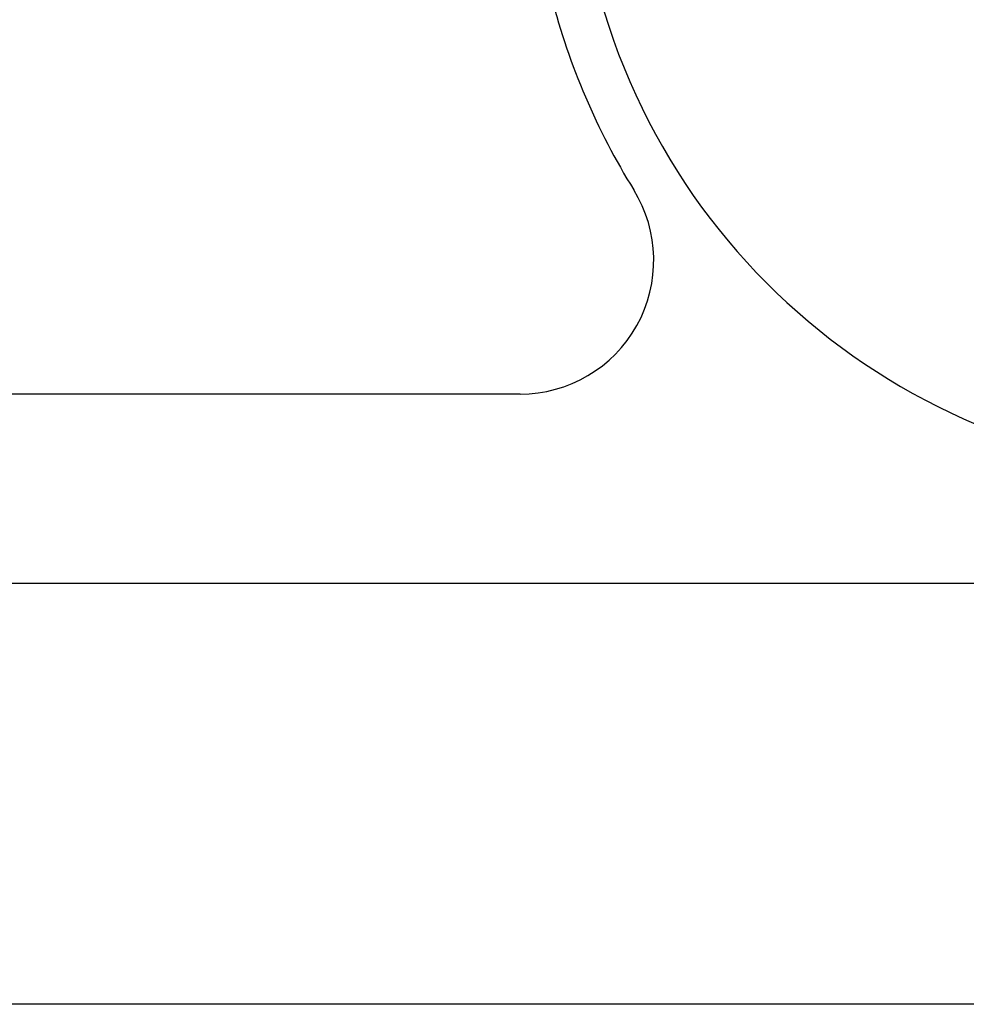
# Model space of a CAD drawing. Header units: inches. Extents: x 4 to 134, y 7 to 73.
# Tile 18 of 104: x 25.147 to 26.032, y 16.164 to 17.084. Entities that reach past the tile are written whole.
import ezdxf

# ---------------------------------------------------------------- set-up
doc = ezdxf.new("R2010")
doc.units = ezdxf.units.IN
doc.header["$MEASUREMENT"] = 0
doc.layers.add('Visible Edges(ANSI)', color=7, linetype='Continuous', lineweight=25)

msp = doc.modelspace()

# ---------------------------------------------------------------- linework, layer by layer
at = {"layer": 'Visible Edges(ANSI)'}
for p, q in [((25.61518, 16.73442), (6.1254, 16.73442)), ((4.80801, 16.55783), (26.93215, 16.55783)), ((26.93215, 16.16413), (4.80801, 16.16413))]:
    msp.add_line(p, q, dxfattribs=at)
for centre, radius, start, end in [((26.27929, 17.27042), 0.6122, 195.67728, 158.60083), ((26.27929, 17.27042), 0.656, 194.60647, 211.75232), ((25.61518, 16.85942), 0.125, 270, 31.75232)]:
    msp.add_arc(centre, radius, start, end, dxfattribs=at)

doc.saveas('drawing.dxf')
